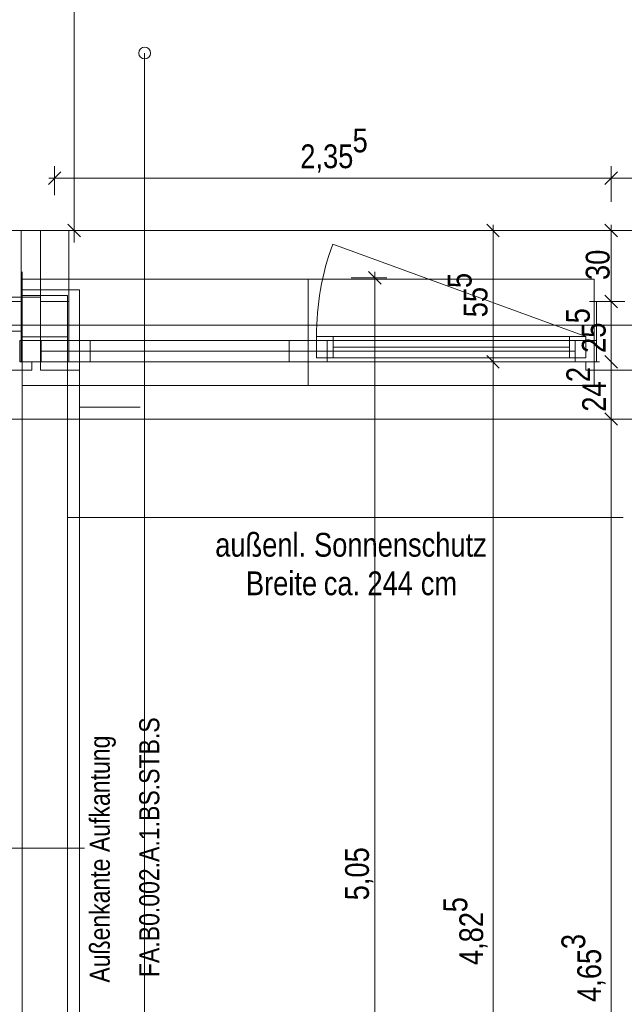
# Model space of a CAD drawing. Extents: x -620 to 300, y 62 to 1162.
# Tile 10 of 49: x -449 to -398, y 263 to 346. Entities that reach past the tile are written whole.
import ezdxf
from ezdxf.lldxf.tags import DXFTag

# ---------------------------------------------------------------- set-up
doc = ezdxf.new("R2010")
doc.units = 0
doc.layers.get('0').update_dxf_attribs({"lineweight": 13})
for name, color, linetype, lineweight, true_color in [('30 -33 Aussenwände- 2 nichttragend', 7, 'Continuous', 9, 0x003dff), ('30 -33 Aussenwände- 7 Fassade_ Elemente', 7, 'Continuous', 9, 0x00aacc), ('70 -72 Beschriftung- 1 Beschriftung allgemein', 7, 'Continuous', 9, 0xff6633), ('70 -72 Beschriftung- 2 Beschriftung Bauteile', 7, 'Continuous', 9, 0x9999ff), ('70 -75 Raumstempel-2 Verweislinie', 7, 'Continuous', 9, 0xff6600), ('70 -76 Bemaßung- 2 Allgemein', 9, 'Continuous', 5, 0x808080)]:
    doc.layers.add(name, color=color, linetype=linetype, lineweight=lineweight, true_color=true_color)
doc.styles.get("Standard").update_dxf_attribs({"font": 'ARIALN.TTF'})
tags = doc.linetypes.add('fein_strichliert-A06G945W8I', pattern=[4, 1, -2, 1]).pattern_tags.tags
tags[8:9] = [DXFTag(74, 4), DXFTag(75, 0), DXFTag(340, '0'), DXFTag(46, 0.0), DXFTag(50, 0.0), DXFTag(44, 0.0), DXFTag(45, 0.0)]
tags[6:7] = [DXFTag(74, 4), DXFTag(75, 0), DXFTag(340, '0'), DXFTag(46, 0.0), DXFTag(50, 0.0), DXFTag(44, 0.0), DXFTag(45, 0.0)]
tags[4:5] = [DXFTag(74, 4), DXFTag(75, 0), DXFTag(340, '0'), DXFTag(46, 0.0), DXFTag(50, 0.0), DXFTag(44, 0.0), DXFTag(45, 0.0)]

# ---------------------------------------------------------------- blocks, each defined once
blk = doc.blocks.new('Referenz-A06G945X8I')
at = {"layer": '30 -33 Aussenwände- 2 nichttragend', "color": 0, "linetype": 'fein_strichliert-A06G945W8I', "lineweight": -2, "ltscale": 0.13}
blk.add_line((-453.08, 320.453), (-125.58, 320.453), dxfattribs=at)
at = {"layer": '30 -33 Aussenwände- 7 Fassade_ Elemente', "color": 0, "linetype": 'Continuous', "lineweight": -2, "ltscale": 0.13}
for p, q in [((-451.08, 328.453), (-446.94, 328.453)), ((-450.98, 328.453), (-448.58, 328.453)), ((-295.18, 328.453), (-450.98, 328.453)), ((-448.58, 328.453), (-448.58, 322.453)), ((-446.94, 328.453), (-446.94, 322.813)), ((-446.94, 328.453), (-444.54, 328.453)), ((-446.94, 322.453), (-446.94, 328.453)), ((-444.54, 328.453), (-444.54, 322.453)), ((-438.5, 328.453), (-444.54, 328.453)), ((-448.48, 324.953), (-448.48, 218.953)), ((-448.48, 323.453), (-443.64, 323.453)), ((-443.64, 323.453), (-448.48, 323.453)), ((-448.48, 323.453), (-448.48, 319.953)), ((-443.64, 220.853), (-443.64, 323.453)), ((-446.94, 322.813), (-451.08, 322.813)), ((-446.94, 322.813), (-451.08, 322.813)), ((-448.58, 322.453), (-450.98, 322.453)), ((-448.58, 317.353), (-448.58, 322.453)), ((-448.48, 319.453), (-448.48, 322.953)), ((-448.48, 322.953), (-444.64, 322.953)), ((-446.94, 317.353), (-446.94, 322.813)), ((-444.54, 322.453), (-446.94, 322.453)), ((-446.94, 322.453), (-446.94, 316.653)), ((-444.54, 322.453), (-446.94, 322.453)), ((-444.64, 322.953), (-444.64, 319.453)), ((-444.54, 317.353), (-444.54, 322.453)), ((-399.88, 322.453), (-399.88, 317.353)), ((-397.48, 322.453), (-399.88, 322.453)), ((-448.48, 319.953), (-455.44, 319.953)), ((-453.94, 319.953), (-448.48, 319.953)), ((-451.08, 319.953), (-448.48, 319.953)), ((-448.48, 319.953), (-448.48, 311.513)), ((-448.48, 319.953), (-448.48, 317.353)), ((-448.68, 317.353), (-448.68, 319.153)), ((-448.68, 319.153), (-424.28, 319.153)), ((-448.68, 317.353), (-448.68, 319.153)), ((-448.68, 319.153), (-446.88, 319.153)), ((-444.64, 319.453), (-448.48, 319.453)), ((-448.48, 319.453), (-444.64, 319.453)), ((-448.48, 224.453), (-448.48, 319.453)), ((-446.88, 319.153), (-446.88, 317.353)), ((-444.64, 319.453), (-444.64, 224.453)), ((-444.54, 317.353), (-444.54, 319.153)), ((-444.54, 319.153), (-438.5, 319.153)), ((-444.54, 319.153), (-442.74, 319.153)), ((-444.54, 317.353), (-444.54, 319.153)), ((-442.74, 319.153), (-442.74, 317.353)), ((-425.88, 317.353), (-425.88, 319.153)), ((-425.88, 319.153), (-424.28, 319.153)), ((-424.28, 319.153), (-424.28, 317.353)), ((-424.28, 319.153), (-399.88, 319.153)), ((-424.28, 317.353), (-424.28, 319.153)), ((-424.28, 319.153), (-422.68, 319.153)), ((-423.58, 317.703), (-423.58, 319.503)), ((-423.58, 319.503), (-400.78, 319.503)), ((-423.58, 319.503), (-422.18, 319.503)), ((-423.58, 317.703), (-423.58, 319.503)), ((-422.68, 319.153), (-422.68, 317.353)), ((-422.18, 319.503), (-422.18, 317.703)), ((-402.18, 319.503), (-400.78, 319.503)), ((-402.18, 317.703), (-402.18, 319.503)), ((-401.68, 317.353), (-401.68, 319.153)), ((-401.68, 319.153), (-399.88, 319.153)), ((-400.78, 319.503), (-400.78, 317.703)), ((-400.78, 319.503), (-400.78, 317.703)), ((-399.88, 319.153), (-399.88, 317.353)), ((-399.88, 319.153), (-399.88, 317.353)), ((-425.88, 318.253), (-446.88, 318.253)), ((-438.5, 318.253), (-442.74, 318.253)), ((-422.18, 318.603), (-402.18, 318.603)), ((-446.88, 317.353), (-448.68, 317.353)), ((-424.28, 317.353), (-448.68, 317.353)), ((-447.68, 317.353), (-448.58, 317.353)), ((-448.48, 317.353), (-446.94, 317.353)), ((-447.68, 316.653), (-447.68, 317.353)), ((-438.5, 317.353), (-444.54, 317.353)), ((-442.74, 317.353), (-444.54, 317.353)), ((-443.64, 317.353), (-444.54, 317.353)), ((-443.64, 316.653), (-443.64, 317.353)), ((-424.28, 317.353), (-425.88, 317.353)), ((-422.68, 317.353), (-424.28, 317.353)), ((-399.88, 317.353), (-424.28, 317.353)), ((-400.78, 317.703), (-423.58, 317.703)), ((-422.18, 317.703), (-423.58, 317.703)), ((-400.78, 317.703), (-402.18, 317.703)), ((-399.88, 317.353), (-401.68, 317.353)), ((-400.78, 317.353), (-400.78, 316.653)), ((-399.88, 317.353), (-400.78, 317.353)), ((-450.98, 316.653), (-447.68, 316.653)), ((-446.94, 316.653), (-443.64, 316.653)), ((-444.64, 311.513), (-444.64, 316.653)), ((-443.64, 311.513), (-443.64, 316.653)), ((-400.78, 316.653), (-396.58, 316.653)), ((-438.5, 313.513), (-443.64, 313.513)), ((-454.18, 312.513), (-447.68, 312.513)), ((-447.68, 312.513), (-291.98, 312.513)), ((-438.5, 312.513), (-443.64, 312.513))]:
    blk.add_line(p, q, dxfattribs=at)
at = {"layer": '30 -33 Aussenwände- 7 Fassade_ Elemente', "color": 0, "linetype": 'fein_strichliert-A06G945W8I', "lineweight": -2, "ltscale": 0.13}
blk.add_line((-400.78, 319.503), (-422.205, 327.301), dxfattribs=at)
at = {"layer": '30 -33 Aussenwände- 7 Fassade_ Elemente', "color": 0, "lineweight": -2}
for p, q in [((-400.08, 324.353), (-448.48, 324.353)), ((-424.28, 324.353), (-448.48, 324.353)), ((-448.48, 324.353), (-448.48, 319.153)), ((-424.28, 319.153), (-424.28, 324.353)), ((-400.08, 324.353), (-424.28, 324.353)), ((-400.08, 319.153), (-400.08, 324.353)), ((-446.88, 319.153), (-448.48, 319.153)), ((-448.48, 319.153), (-448.48, 317.353)), ((-446.88, 319.153), (-401.68, 319.153)), ((-446.88, 319.153), (-425.88, 319.153)), ((-446.88, 319.153), (-446.88, 317.353)), ((-425.88, 319.153), (-424.28, 319.153)), ((-425.88, 317.353), (-425.88, 319.153)), ((-422.68, 319.153), (-424.28, 319.153)), ((-424.28, 319.153), (-424.28, 317.353)), ((-423.58, 319.503), (-422.18, 319.503)), ((-423.58, 319.503), (-423.58, 317.703)), ((-422.68, 317.353), (-422.68, 319.153)), ((-422.18, 319.503), (-422.18, 317.703)), ((-422.18, 319.503), (-402.18, 319.503)), ((-402.18, 319.503), (-400.78, 319.503)), ((-402.18, 317.703), (-402.18, 319.503)), ((-401.68, 319.153), (-401.68, 317.353)), ((-401.68, 319.153), (-400.08, 319.153)), ((-400.78, 319.503), (-400.78, 317.703)), ((-400.08, 319.153), (-400.08, 317.353)), ((-446.88, 318.253), (-401.68, 318.253)), ((-446.88, 318.253), (-425.88, 318.253)), ((-402.18, 318.603), (-422.18, 318.603)), ((-448.48, 317.353), (-446.88, 317.353)), ((-448.48, 315.353), (-448.48, 317.353)), ((-401.68, 317.353), (-446.88, 317.353)), ((-425.88, 317.353), (-446.88, 317.353)), ((-424.28, 317.353), (-425.88, 317.353)), ((-424.28, 317.353), (-422.68, 317.353)), ((-424.28, 317.353), (-424.28, 315.353)), ((-422.18, 317.703), (-423.58, 317.703)), ((-401.68, 317.353), (-422.68, 317.353)), ((-402.18, 317.703), (-422.18, 317.703)), ((-400.78, 317.703), (-402.18, 317.703)), ((-400.08, 317.353), (-401.68, 317.353)), ((-400.08, 317.353), (-400.08, 315.353)), ((-400.08, 315.353), (-448.48, 315.353)), ((-424.28, 315.353), (-448.48, 315.353)), ((-400.08, 315.353), (-424.28, 315.353))]:
    blk.add_line(p, q, dxfattribs=at)
at = {"layer": '30 -33 Aussenwände- 7 Fassade_ Elemente', "color": 0, "linetype": 'fein_strichliert-A06G945W8I', "lineweight": -2, "ltscale": 0.13}
blk.add_ellipse((-400.78, 319.503), major_axis=(-21.425, 7.798), ratio=1, start_param=0, end_param=0.349066, dxfattribs=at)
at = {"layer": '70 -72 Beschriftung- 1 Beschriftung allgemein', "color": 0, "linetype": 'Continuous', "lineweight": -2, "ltscale": 0.13}
blk.add_line((-444.64, 304.185), (-397.64, 304.185), dxfattribs=at)
at = {"layer": '70 -72 Beschriftung- 2 Beschriftung Bauteile', "color": 0, "linetype": 'Continuous', "lineweight": -2, "ltscale": 0.13}
blk.add_line((-450.482, 276.217), (-443.201, 276.217), dxfattribs=at)
at = {"layer": '70 -75 Raumstempel-2 Verweislinie', "color": 0, "linetype": 'Continuous', "lineweight": -2, "ltscale": 0.13}
blk.add_line((-438.121, 343.468), (-438.121, 202.647), dxfattribs=at)
at = {"layer": '70 -75 Raumstempel-2 Verweislinie', "color": 0, "linetype": 'ByBlock', "lineweight": -2, "ltscale": 0.13}
blk.add_circle((-438.121, 343.468), 0.5, dxfattribs=at)
at = {"layer": '70 -76 Bemaßung- 2 Allgemein', "color": 0, "linetype": 'Continuous', "lineweight": -2, "ltscale": 0.13}
for p, q in [((-444.08, 474.693), (-444.08, 329.514)), ((-446.27, 332.363), (-445.209, 333.424)), ((-445.74, 331.453), (-445.74, 333.894)), ((-398.109, 333.424), (-399.17, 332.363)), ((-399.17, 332.363), (-398.109, 333.424)), ((-398.64, 330.894), (-398.64, 333.894)), ((-398.64, 330.894), (-398.64, 333.894)), ((-446.24, 332.894), (-444.679, 332.894)), ((-399.7, 332.894), (-444.679, 332.894)), ((-398.14, 332.894), (-399.7, 332.894)), ((-399.14, 332.894), (-397.579, 332.894)), ((-348.54, 332.894), (-397.579, 332.894)), ((-443.549, 327.923), (-444.61, 328.984)), ((-444.08, 327.453), (-444.08, 329.514)), ((-409.17, 328.984), (-408.109, 327.923)), ((-399.17, 328.984), (-398.109, 327.923)), ((-446.58, 328.453), (-443.08, 328.453)), ((-410.64, 328.453), (-407.64, 328.453)), ((-408.64, 328.953), (-408.64, 327.393)), ((-398.64, 328.953), (-398.64, 327.393)), ((-395.64, 328.453), (-397.64, 328.453)), ((-408.64, 318.414), (-408.64, 327.393)), ((-398.64, 327.393), (-398.64, 323.514)), ((-419.17, 324.984), (-418.109, 323.923)), ((-418.64, 324.953), (-418.64, 323.393)), ((-420.64, 324.453), (-417.64, 324.453)), ((-418.64, 224.514), (-418.64, 323.393)), ((-398.64, 321.953), (-398.64, 323.514)), ((-400.48, 322.453), (-399.64, 322.453)), ((-400.48, 322.453), (-399.64, 322.453)), ((-398.109, 321.923), (-399.17, 322.984)), ((-399.17, 322.984), (-398.109, 321.923)), ((-398.64, 322.953), (-398.64, 321.393)), ((-398.64, 321.393), (-398.64, 318.414)), ((-408.64, 316.853), (-408.64, 318.414)), ((-398.64, 316.853), (-398.64, 318.414)), ((-410.64, 317.353), (-407.64, 317.353)), ((-410.64, 317.353), (-407.64, 317.353)), ((-408.109, 316.823), (-409.17, 317.884)), ((-409.17, 317.884), (-408.109, 316.823)), ((-408.64, 317.853), (-408.64, 316.293)), ((-400.48, 317.353), (-399.64, 317.353)), ((-400.48, 317.353), (-399.64, 317.353)), ((-399.17, 317.884), (-398.109, 316.823)), ((-398.109, 316.823), (-399.17, 317.884)), ((-398.64, 317.853), (-398.64, 316.293)), ((-408.64, 221.914), (-408.64, 316.293)), ((-398.64, 316.293), (-398.64, 313.574)), ((-398.64, 312.013), (-398.64, 313.574)), ((-399.486, 312.513), (-397.64, 312.513)), ((-399.486, 312.513), (-397.64, 312.513)), ((-399.17, 313.044), (-398.109, 311.983)), ((-398.109, 311.983), (-399.17, 313.044)), ((-398.64, 313.013), (-398.64, 311.453)), ((-398.64, 311.453), (-398.64, 220.514))]:
    blk.add_line(p, q, dxfattribs=at)
at = {"layer": '70 -72 Beschriftung- 1 Beschriftung allgemein', "color": 0, "linetype": 'Continuous', "lineweight": -2, "ltscale": 0.13, "char_height": 2.01377, "attachment_point": 1}
for s, insert in [('{\\fArial Narrow;außenl.}', (-432.148, 302.885)), ('{\\fArial Narrow;Sonnenschutz}', (-423.788, 302.885)), ('{\\fArial Narrow;Breite}', (-429.551, 299.623)), ('{\\fArial Narrow;ca.}', (-422.965, 299.623)), ('{\\fArial Narrow;244}', (-419.27, 299.623)), ('{\\fArial Narrow;cm}', (-414.756, 299.623))]:
    blk.add_mtext(s, dxfattribs=dict(at, insert=insert))
at = {"layer": '70 -72 Beschriftung- 1 Beschriftung allgemein', "color": 0, "linetype": 'Continuous', "lineweight": -2, "ltscale": 0.13, "insert": (-438.58, 265.307), "char_height": 1.7, "attachment_point": 1, "rotation": 90}
blk.add_mtext('{\\fArial Narrow;FA.B0.002.A.1.BS.STB.S}', dxfattribs=at)
at = {"layer": '70 -72 Beschriftung- 2 Beschriftung Bauteile', "color": 0, "linetype": 'Continuous', "lineweight": -2, "ltscale": 0.13, "insert": (-442.768, 264.84), "char_height": 1.7, "attachment_point": 1, "rotation": 90}
blk.add_mtext('{\\fArial Narrow;Außenkante Aufkantung}', dxfattribs=at)
at = {"layer": '70 -76 Bemaßung- 2 Allgemein', "color": 0, "linetype": 'Continuous', "lineweight": -2, "ltscale": 0.13, "char_height": 2.01377, "attachment_point": 1}
for s, insert in [('{\\fArial Narrow;5}', (-420.523, 337.086)), ('{\\fArial Narrow;2,35}', (-424.949, 335.744))]:
    blk.add_mtext(s, dxfattribs=dict(at, insert=insert))
at = {"layer": '70 -76 Bemaßung- 2 Allgemein', "color": 0, "linetype": 'Continuous', "lineweight": -2, "ltscale": 0.13, "char_height": 2.01377, "attachment_point": 1, "rotation": 90}
for s, insert in [('{\\fArial Narrow;30}', (-400.791, 324.271)), ('{\\fArial Narrow;5}', (-412.468, 323.593)), ('{\\fArial Narrow;55}', (-411.125, 321.12)), ('{\\fArial Narrow;5}', (-402.468, 320.607)), ('{\\fArial Narrow;25}', (-401.125, 318.106)), ('{\\fArial Narrow;2}', (-402.436, 315.635)), ('{\\fArial Narrow;24}', (-401.093, 313.134)), ('{\\fArial Narrow;5,05}', (-421.155, 271.803)), ('{\\fArial Narrow;5}', (-412.832, 270.79)), ('{\\fArial Narrow;4,82}', (-411.49, 266.323)), ('{\\fArial Narrow;3}', (-402.85, 267.676)), ('{\\fArial Narrow;4,65}', (-401.508, 263.209))]:
    blk.add_mtext(s, dxfattribs=dict(at, insert=insert))

msp = doc.modelspace()

# ---------------------------------------------------------------- block references
at = {"color": 8, "lineweight": 13, "ltscale": 0.13, "true_color": 0x808080}
msp.add_blockref('Referenz-A06G945X8I', (0, 0), dxfattribs=at)

doc.saveas('drawing.dxf')
